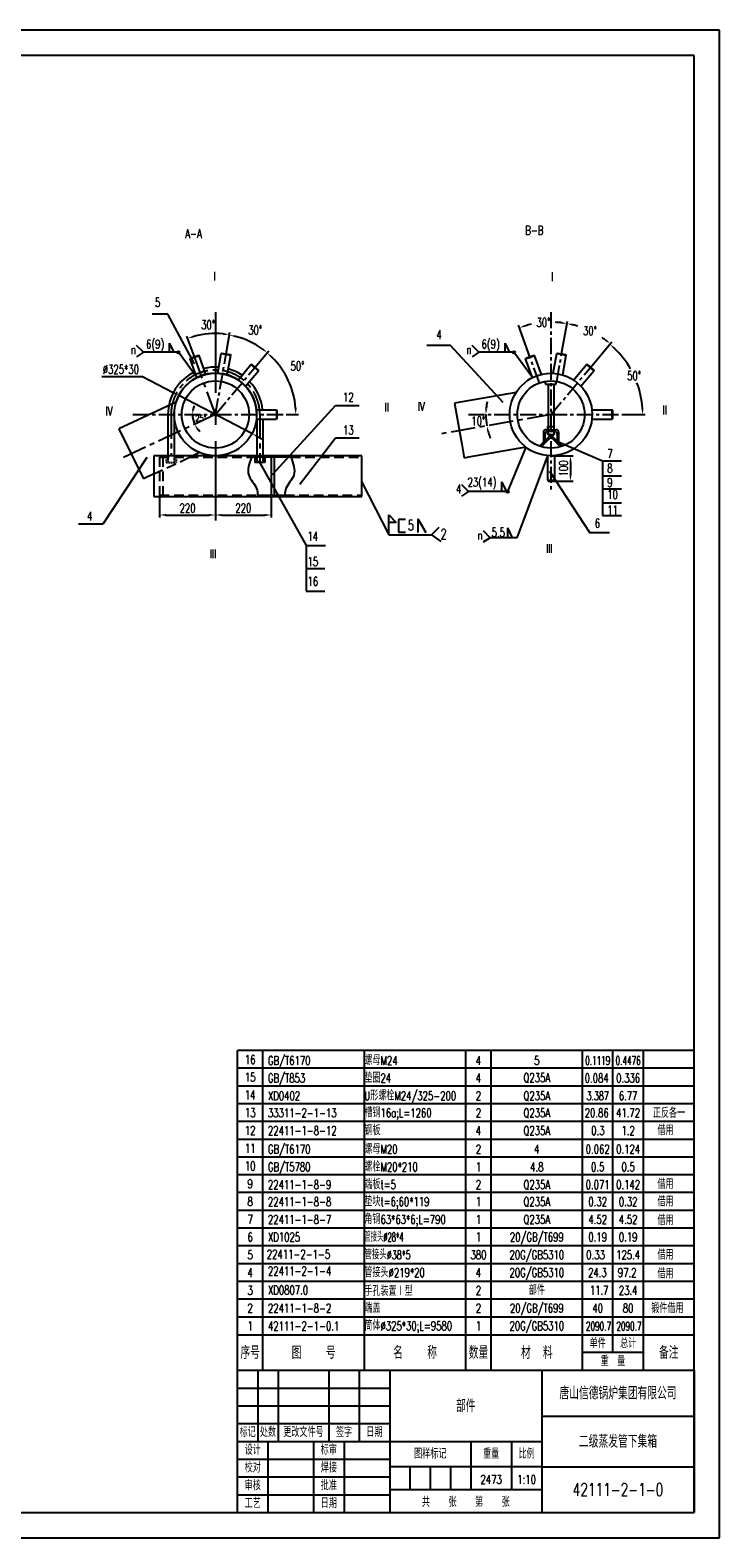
# Model space of a CAD drawing. Header units: millimetres. Extents: x 0 to 11892, y 0 to 5940.
# Tile 9 of 9: x 9172 to 11892, y 0 to 5940. Entities that reach past the tile are written whole.
import ezdxf
from ezdxf.enums import TextEntityAlignment as Align

# ---------------------------------------------------------------- set-up
doc = ezdxf.new("R2010")
doc.units = ezdxf.units.MM
doc.linetypes.add('CENTER', pattern=[50.8, 31.75, -6.35, 6.35, -6.35])
doc.linetypes.add('DASHED', pattern=[19.05, 12.7, -6.35])
doc.layers.get('Defpoints').update_dxf_attribs({"color": 5})
for name, color, linetype in [('文本', 4, 'Continuous'), ('标注', 4, 'Continuous'), ('点画线', 2, 'CENTER'), ('细实线', 4, 'Continuous'), ('虚线', 1, 'DASHED')]:
    doc.layers.add(name, color=color, linetype=linetype)
doc.styles.get("Standard").update_dxf_attribs({"font": 'romans.shx', "width": 0.7, "bigfont": 'hzdx.shx'})
doc.dimstyles.get("Standard").update_dxf_attribs({"dimscale": 10, "dimtxt": 3.5, "dimasz": 2.5, "dimexe": 1, "dimexo": 0, "dimgap": 1, "dimtad": 1, "dimdec": 0, "dimzin": 12, "dimdsep": 46, "dimtxsty": 'Standard', "dimcen": 0, "dimclrt": 256, "dimadec": 1, "dimazin": 3, "dimtfac": 1, "dimtdec": 0, "dimtmove": 0, "dimatfit": 3, "dimfxl": 0, "dimlwd": -1, "dimlwe": -1, "dimarcsym": 0})
doc.dimstyles.new('STANDARD$2', dxfattribs={"dimscale": 10, "dimtxt": 3.5, "dimasz": 2.5, "dimexe": 1, "dimexo": 0, "dimgap": 1, "dimtad": 1, "dimtih": 1, "dimtoh": 1, "dimzin": 12, "dimdsep": 46, "dimtxsty": 'Standard', "dimcen": 0, "dimclrt": 256, "dimazin": 3, "dimtfac": 1, "dimtix": 1, "dimtmove": 0, "dimatfit": 3, "dimfxl": 0, "dimarcsym": 0})
doc.dimstyles.new('STANDARD$3', dxfattribs={"dimscale": 10, "dimtxt": 3.5, "dimasz": 2.5, "dimexe": 1, "dimexo": 0, "dimgap": 1, "dimtad": 1, "dimtih": 1, "dimtoh": 1, "dimdec": 0, "dimzin": 12, "dimdsep": 46, "dimtxsty": 'Standard', "dimcen": 0, "dimclrt": 256, "dimadec": 1, "dimazin": 3, "dimtfac": 1, "dimtdec": 0, "dimtmove": 0, "dimatfit": 3, "dimfxl": 0, "dimlwd": -1, "dimlwe": -1, "dimarcsym": 0})

# ---------------------------------------------------------------- blocks, each defined once
blk = doc.blocks.new('*D3')
at = {"layer": 'Defpoints', "color": 0, "ltscale": 3}
for p in [(10058.8, 4611.5), (10206.6, 4516.7), (9903, 4425.7), (9903, 4425.7), (10192.4, 4425.7)]:
    blk.add_point(p, dxfattribs=at)
at = {"layer": '标注', "color": 0, "ltscale": 3}
for p, q in [((10058.8, 4611.5), (10113.1, 4676.2)), ((10192.4, 4425.7), (10229.9, 4425.7))]:
    blk.add_line(p, q, dxfattribs=at)
blk.add_arc((9903, 4425.7), 317, 4.52023, 45.47977, dxfattribs=at)
for points in [[(10122.4, 4648.7), (10128, 4654.8), (10106.7, 4668.6)], [(10223.1, 4450.9), (10214.8, 4450.6), (10219.9, 4425.7)]]:
    blk.add_solid(points, dxfattribs=at)
at = {"layer": '标注', "ltscale": 3, "insert": (10226.6, 4616.8), "char_height": 35, "attachment_point": 5}
blk.add_mtext('50°', dxfattribs=at)
blk = doc.blocks.new('*D4')
at = {"layer": 'Defpoints', "color": 0, "ltscale": 3}
for p in [(10011.7, 4724.4), (9945.1, 4664.6), (10058.8, 4611.5), (9903, 4425.7), (9903, 4425.7)]:
    blk.add_point(p, dxfattribs=at)
at = {"layer": '标注', "color": 0, "ltscale": 3}
for p, q in [((9945.1, 4664.6), (9959.9, 4748.6)), ((10058.8, 4611.5), (10113.7, 4676.9))]:
    blk.add_line(p, q, dxfattribs=at)
blk.add_arc((9903, 4425.7), 317.8, 54.50852, 75.49148, dxfattribs=at)
for points in [[(9981.7, 4729.3), (9983.5, 4737.5), (9958.1, 4738.7)], [(10090, 4687.8), (10084.9, 4681.2), (10107.2, 4669.2)]]:
    blk.add_solid(points, dxfattribs=at)
at = {"layer": '标注', "ltscale": 3, "insert": (10059.3, 4758.3), "char_height": 35, "attachment_point": 5}
blk.add_mtext('30°', dxfattribs=at)
blk = doc.blocks.new('*D27')
at = {"layer": 'Defpoints', "color": 0, "ltscale": 3}
for p in [(11225.8, 4263.2), (11225.8, 4163.2), (11302.7, 4163.2)]:
    blk.add_point(p, dxfattribs=at)
at = {"layer": '标注', "color": 0, "ltscale": 3}
for p, q in [((11225.8, 4263.2), (11312.7, 4263.2)), ((11302.7, 4238.2), (11302.7, 4188.2)), ((11225.8, 4163.2), (11312.7, 4163.2))]:
    blk.add_line(p, q, dxfattribs=at)
for points in [[(11298.6, 4238.2), (11306.9, 4238.2), (11302.7, 4263.2)], [(11298.6, 4188.2), (11306.9, 4188.2), (11302.7, 4163.2)]]:
    blk.add_solid(points, dxfattribs=at)
at = {"layer": '标注', "ltscale": 3, "insert": (11275.2, 4213.2), "char_height": 35, "attachment_point": 5, "rotation": 90}
blk.add_mtext('100', dxfattribs=at)
blk = doc.blocks.new('*D29')
at = {"layer": 'Defpoints', "color": 0, "ltscale": 3}
for p in [(9759, 4501), (10047, 4350.5)]:
    blk.add_point(p, dxfattribs=at)
at = {"layer": '标注', "color": 0, "ltscale": 3}
for p, q in [((9454.9, 4576.1), (9615.4, 4576.1)), ((9615.4, 4576.1), (9736.8, 4512.6)), ((10047, 4350.5), (9759, 4501)), ((10069.1, 4338.9), (10091.3, 4327.3))]:
    blk.add_line(p, q, dxfattribs=at)
for points in [[(9738.7, 4516.3), (9734.9, 4508.9), (9759, 4501)], [(10071.1, 4342.6), (10067.2, 4335.2), (10047, 4350.5)]]:
    blk.add_solid(points, dxfattribs=at)
at = {"layer": '标注', "ltscale": 3, "insert": (9530.1, 4603.6), "char_height": 35, "attachment_point": 5}
blk.add_mtext('∅325*30', dxfattribs=at)
blk = doc.blocks.new('*D34')
at = {"layer": 'Defpoints', "color": 0, "ltscale": 3}
for p in [(9683, 4108.2), (9903, 4108.2), (9903, 4029.8)]:
    blk.add_point(p, dxfattribs=at)
at = {"layer": '标注', "color": 0, "ltscale": 3}
for p, q in [((9683, 4108.2), (9683, 4019.8)), ((9903, 4108.2), (9903, 4019.8)), ((9708, 4029.8), (9878, 4029.8))]:
    blk.add_line(p, q, dxfattribs=at)
for points in [[(9708, 4034), (9708, 4025.6), (9683, 4029.8)], [(9878, 4034), (9878, 4025.6), (9903, 4029.8)]]:
    blk.add_solid(points, dxfattribs=at)
at = {"layer": '标注', "ltscale": 3, "insert": (9793, 4057.3), "char_height": 35, "attachment_point": 5}
blk.add_mtext('220', dxfattribs=at)
blk = doc.blocks.new('*D35')
at = {"layer": 'Defpoints', "color": 0, "ltscale": 3}
for p in [(9903, 4108.2), (10123, 4108.2), (10123, 4029.8)]:
    blk.add_point(p, dxfattribs=at)
at = {"layer": '标注', "color": 0, "ltscale": 3}
for p, q in [((9903, 4108.2), (9903, 4019.8)), ((10123, 4108.2), (10123, 4019.8)), ((9928, 4029.8), (10098, 4029.8))]:
    blk.add_line(p, q, dxfattribs=at)
for points in [[(9928, 4034), (9928, 4025.6), (9903, 4029.8)], [(10098, 4034), (10098, 4025.6), (10123, 4029.8)]]:
    blk.add_solid(points, dxfattribs=at)
at = {"layer": '标注', "ltscale": 3, "insert": (10013, 4057.3), "char_height": 35, "attachment_point": 5}
blk.add_mtext('220', dxfattribs=at)
blk = doc.blocks.new('*D38')
at = {"layer": 'Defpoints', "color": 0, "ltscale": 3}
for p in [(10900.5, 4425.7), (10969.6, 4410.8), (11225.8, 4425.7), (11225.8, 4425.7), (10790.5, 4349)]:
    blk.add_point(p, dxfattribs=at)
at = {"layer": '标注', "color": 0, "ltscale": 3}
for start, end in [(168.83139, 174.41569), (180, 190), (195.58431, 201.16861)]:
    blk.add_arc((11225.8, 4425.7), 256.6, start, end, dxfattribs=at)
for points in [[(10974.5, 4450.5), (10966.2, 4450.9), (10969.1, 4425.7)], [(10974.5, 4355.9), (10982.6, 4357.7), (10973, 4381.2)]]:
    blk.add_solid(points, dxfattribs=at)
at = {"layer": '标注', "ltscale": 3, "insert": (10939.3, 4400.3), "char_height": 35, "attachment_point": 5}
blk.add_mtext('10°', dxfattribs=at)
blk = doc.blocks.new('*D44')
at = {"layer": 'Defpoints', "color": 0, "ltscale": 3}
for p in [(9847.5, 4740), (9820, 4653.6), (9945.1, 4664.6), (9903, 4425.7), (9903, 4425.7)]:
    blk.add_point(p, dxfattribs=at)
at = {"layer": '标注', "color": 0, "ltscale": 3}
for p, q in [((9820, 4653.6), (9790.4, 4735)), ((9945.1, 4664.6), (9960.1, 4749.9))]:
    blk.add_line(p, q, dxfattribs=at)
blk.add_arc((9903, 4425.7), 319.1, 84.48949, 105.51051, dxfattribs=at)
for points in [[(9818.9, 4729.3), (9816.3, 4737.2), (9793.8, 4725.6)], [(9934.2, 4747.5), (9933, 4739.3), (9958.4, 4740)]]:
    blk.add_solid(points, dxfattribs=at)
at = {"layer": '标注', "ltscale": 3, "insert": (9873.9, 4779.4), "char_height": 35, "attachment_point": 5}
blk.add_mtext('30°', dxfattribs=at)
blk = doc.blocks.new('*D45')
at = {"layer": 'Defpoints', "color": 0, "ltscale": 3}
for p in [(9577.7, 4425.7), (9813.4, 4412.6), (9903, 4425.7), (9903, 4425.7), (9540.4, 4256.7)]:
    blk.add_point(p, dxfattribs=at)
at = {"layer": '标注', "color": 0, "ltscale": 3}
for start, end in [(157.80936, 168.90468), (180, 205), (216.09532, 227.19064)]:
    blk.add_arc((9903, 4425.7), 90.5, start, end, dxfattribs=at)
for points in [[(9817, 4442.9), (9811.2, 4443.4), (9812.5, 4425.7)], [(9827.3, 4370.9), (9832.3, 4373.9), (9820.9, 4387.5)]]:
    blk.add_solid(points, dxfattribs=at)
at = {"layer": '标注', "ltscale": 3, "insert": (9845, 4411.2), "char_height": 24.5, "attachment_point": 5}
blk.add_mtext('25°', dxfattribs=at)
blk = doc.blocks.new('*D46')
at = {"layer": 'Defpoints', "color": 0, "ltscale": 3}
for p in [(11381.6, 4611.5), (11572, 4529.4), (11225.8, 4425.7), (11225.8, 4425.7), (11515.2, 4425.7)]:
    blk.add_point(p, dxfattribs=at)
at = {"layer": '标注', "color": 0, "lineweight": -2, "ltscale": 3}
for p, q in [((11381.6, 4611.5), (11464.5, 4710.3)), ((11515.2, 4425.7), (11597.2, 4425.7))]:
    blk.add_line(p, q, dxfattribs=at)
for start, end in [(29.91443, 46.03602), (3.96398, 20.27525)]:
    blk.add_arc((11225.8, 4425.7), 361.4, start, end, dxfattribs=at)
at = {"layer": '标注', "color": 0, "ltscale": 3}
for points in [[(11473.9, 4682.8), (11479.4, 4689), (11458.1, 4702.6)], [(11590.5, 4450.9), (11582.1, 4450.6), (11587.2, 4425.7)]]:
    blk.add_solid(points, dxfattribs=at)
at = {"layer": '标注', "ltscale": 3, "insert": (11553.3, 4578.5), "char_height": 35, "attachment_point": 5}
blk.add_mtext('50°', dxfattribs=at)
blk = doc.blocks.new('*D47')
at = {"layer": 'Defpoints', "color": 0, "ltscale": 3}
for p in [(11407.7, 4740.8), (11267.9, 4664.6), (11381.6, 4611.5), (11248.8, 4556.2), (11225.8, 4425.7)]:
    blk.add_point(p, dxfattribs=at)
at = {"layer": '标注', "color": 0, "lineweight": -2, "ltscale": 3}
for p, q in [((11267.9, 4664.6), (11290.7, 4793.9)), ((11381.6, 4611.5), (11466.1, 4712.1))]:
    blk.add_line(p, q, dxfattribs=at)
for start, end in [(73.09384, 76.06241), (53.93759, 56.32844)]:
    blk.add_arc((11225.8, 4425.7), 363.8, start, end, dxfattribs=at)
at = {"layer": '标注', "color": 0, "ltscale": 3}
for points in [[(11312.5, 4774.8), (11314.3, 4783), (11288.9, 4784.1)], [(11442.5, 4723.2), (11437.4, 4716.6), (11459.6, 4704.5)]]:
    blk.add_solid(points, dxfattribs=at)
at = {"layer": '标注', "ltscale": 3, "insert": (11379.5, 4755.5), "char_height": 35, "attachment_point": 5}
blk.add_mtext('30°', dxfattribs=at)
blk = doc.blocks.new('*D61')
at = {"layer": 'Defpoints', "color": 0, "ltscale": 3}
for p in [(11162.6, 4784.2), (11142.8, 4653.6), (11267.9, 4664.6), (11180.4, 4550.3), (11248.8, 4556.2)]:
    blk.add_point(p, dxfattribs=at)
at = {"layer": '标注', "color": 0, "lineweight": -2, "ltscale": 3}
for p, q in [((11142.8, 4653.6), (11097.9, 4777.1)), ((11267.9, 4664.6), (11290.7, 4794))]:
    blk.add_line(p, q, dxfattribs=at)
for start, end in [(102.36836, 106.0635), (83.9365, 87.1709)]:
    blk.add_arc((11225.8, 4425.7), 363.9, start, end, dxfattribs=at)
at = {"layer": '标注', "color": 0, "ltscale": 3}
for points in [[(11126.3, 4771.5), (11123.8, 4779.4), (11101.3, 4767.7)], [(11264.8, 4791.8), (11263.6, 4783.5), (11288.9, 4784.2)]]:
    blk.add_solid(points, dxfattribs=at)
at = {"layer": '标注', "ltscale": 3, "insert": (11195.8, 4788.5), "char_height": 35, "attachment_point": 5}
blk.add_mtext('30°', dxfattribs=at)

msp = doc.modelspace()

# ---------------------------------------------------------------- linework, layer by layer
for p, q in [((11790, 5840), (250, 5840)), ((11790, 100), (11790, 5840)), ((9990, 660), (9990, 1920)), ((9990, 800), (11790, 800)), ((9990, 660), (11790, 660)), ((9990, 660), (11790, 660)), ((9990, 660), (11790, 660)), ((9990, 660), (11790, 660)), ((9990, 100), (9990, 660)), ((10590, 660), (10590, 100)), ((11190, 660), (11190, 100)), ((11190, 480), (11790, 480)), ((9990, 380), (11190, 380)), ((11190, 280), (11790, 280)), ((250, 100), (11790, 100)), ((9990, 100), (11790, 100)), ((9990, 100), (11790, 100))]:
    msp.add_line(p, q)
at = {"ltscale": 3}
for p, q in [((9802.853, 4645.247), (9838.561, 4658.244)), ((9802.853, 4645.247), (9804.048, 4647.811)), ((9829.911, 4570.904), (9802.853, 4645.247)), ((9804.048, 4647.811), (9835.998, 4659.44)), ((9835.998, 4659.44), (9838.561, 4658.244)), ((9865.62, 4583.901), (9838.561, 4658.244)), ((11204.85, 4545.75), (11204.85, 4556.591)), ((11204.85, 4545.75), (11246.651, 4545.75)), ((11246.651, 4545.75), (11246.651, 4556.591)), ((9747.869, 4474.248), (9521.564, 4368.72)), ((9715.963, 4425.75), (9715.963, 4263.25)), ((9740.463, 4425.75), (9740.463, 4263.25)), ((10065.963, 4406.75), (10065.963, 4258.25)), ((10089.963, 4406.75), (10089.963, 4258.25)), ((9521.564, 4368.72), (9619.783, 4172.881)), ((11225.751, 4345.511), (11181.203, 4300.963)), ((11205.751, 4365.511), (11245.751, 4365.511)), ((11211.751, 4359.511), (11239.751, 4359.511)), ((11213.751, 4378.011), (11237.751, 4378.011)), ((11213.751, 4347.011), (11213.751, 4378.011)), ((11213.751, 4347.011), (11237.751, 4347.011)), ((11225.751, 4345.511), (11214.751, 4345.511)), ((11225.751, 4345.511), (11270.299, 4300.963)), ((11225.751, 4345.511), (11236.751, 4345.511)), ((11237.751, 4347.011), (11237.751, 4378.011)), ((11218.68, 4329.954), (11187.59, 4298.864)), ((11232.822, 4329.954), (11263.912, 4298.864)), ((9659.963, 4263.25), (9659.963, 4103.25)), ((9721.963, 4263.25), (9659.963, 4263.25)), ((9902.963, 4263.25), (9721.963, 4263.25)), ((9840.422, 4275.767), (9813.579, 4263.25)), ((10479.963, 4263.25), (9902.963, 4263.25)), ((10200.063, 4258.25), (10045.862, 4258.25)), ((10058.163, 4258.25), (10058.163, 4236.75)), ((10097.763, 4236.75), (10058.163, 4236.75)), ((10065.963, 4258.25), (10065.963, 4236.75)), ((10089.963, 4258.25), (10089.963, 4236.75)), ((10097.763, 4258.25), (10097.763, 4236.75)), ((10479.963, 4103.25), (10479.963, 4263.25)), ((9659.963, 4191.617), (9619.783, 4172.881)), ((11211.751, 4167.25), (11239.751, 4167.25)), ((11211.751, 4167.25), (11215.751, 4163.25)), ((11215.751, 4163.25), (11235.751, 4163.25)), ((11235.751, 4163.25), (11239.751, 4167.25)), ((9659.963, 4103.25), (10479.963, 4103.25)), ((10069.963, 4108.25), (10175.963, 4108.25))]:
    msp.add_line(p, q, dxfattribs=at)
at = {"ltscale": 10}
for p, q in [((9912.276, 4587.983), (9926.014, 4665.895)), ((9926.014, 4665.895), (9928.331, 4667.518)), ((9926.014, 4665.895), (9963.436, 4659.297)), ((9928.331, 4667.518), (9961.814, 4661.614)), ((9949.698, 4581.384), (9963.436, 4659.297)), ((9961.814, 4661.614), (9963.436, 4659.297)), ((11125.641, 4645.247), (11161.349, 4658.244)), ((11125.641, 4645.247), (11126.836, 4647.811)), ((11152.7, 4570.904), (11125.641, 4645.247)), ((11126.836, 4647.811), (11158.786, 4659.44)), ((11158.786, 4659.44), (11161.349, 4658.244)), ((11188.408, 4583.901), (11161.349, 4658.244)), ((11235.064, 4587.983), (11248.802, 4665.895)), ((11248.802, 4665.895), (11251.119, 4667.518)), ((11248.802, 4665.895), (11286.225, 4659.297)), ((11251.119, 4667.518), (11284.602, 4661.614)), ((11272.487, 4581.384), (11286.225, 4659.297)), ((11284.602, 4661.614), (11286.225, 4659.297)), ((9992.144, 4561.591), (10042.998, 4622.196)), ((10021.254, 4537.165), (10072.108, 4597.771)), ((10045.816, 4622.443), (10042.998, 4622.196)), ((10042.998, 4622.196), (10072.108, 4597.771)), ((10045.816, 4622.443), (10071.861, 4600.588)), ((10071.861, 4600.588), (10072.108, 4597.771)), ((11314.933, 4561.591), (11365.787, 4622.196)), ((11344.042, 4537.165), (11394.896, 4597.771)), ((11368.604, 4622.443), (11365.787, 4622.196)), ((11365.787, 4622.196), (11394.896, 4597.771)), ((11368.604, 4622.443), (11394.65, 4600.588)), ((11394.65, 4600.588), (11394.896, 4597.771)), ((11088.494, 4512.737), (10845.813, 4469.946)), ((10845.813, 4469.946), (10863.997, 4366.82)), ((10064.348, 4444.75), (10143.463, 4444.75)), ((10064.348, 4406.75), (10143.463, 4406.75)), ((10143.463, 4444.75), (10143.463, 4406.75)), ((10143.463, 4444.75), (10145.463, 4442.75)), ((10145.463, 4408.75), (10143.463, 4406.75)), ((10145.463, 4442.75), (10145.463, 4408.75)), ((11387.136, 4444.75), (11466.251, 4444.75)), ((11387.136, 4406.75), (11466.251, 4406.75)), ((11466.251, 4444.75), (11468.251, 4442.75)), ((11466.251, 4444.75), (11466.251, 4406.75)), ((11468.251, 4408.75), (11466.251, 4406.75)), ((11468.251, 4442.75), (11468.251, 4408.75)), ((10863.997, 4366.82), (10874.131, 4309.343)), ((11195.751, 4355.511), (11195.751, 4315.511)), ((11201.751, 4349.511), (11201.751, 4321.511)), ((11249.751, 4349.511), (11249.751, 4321.511)), ((11255.751, 4355.511), (11255.751, 4315.511)), ((10874.131, 4309.343), (10883.842, 4254.273)), ((11126.523, 4297.064), (10900.296, 4257.174)), ((10122.963, 4258.25), (10122.963, 4108.25)), ((10134.963, 4258.25), (10134.963, 4108.25)), ((10900.296, 4257.174), (10883.842, 4254.273))]:
    msp.add_line(p, q, dxfattribs=at)
at = {"ltscale": 2}
for p, q in [((11214.751, 4545.75), (11214.751, 4378.011)), ((11236.751, 4545.75), (11236.751, 4378.011)), ((11214.751, 4347.011), (11214.751, 4345.511)), ((11236.751, 4347.011), (11236.751, 4345.511)), ((11211.751, 4263.854), (11211.751, 4167.25)), ((11239.751, 4263.854), (11239.751, 4167.25))]:
    msp.add_line(p, q, dxfattribs=at)
at = {"linetype": 'Continuous'}
for q in [(11790, 870), (11790, 100)]:
    msp.add_line((11790, 660), q, dxfattribs=at)
at = {"ltscale": 10}
for centre, radius in [((9902.963, 4425.75), 162.5), ((11225.751, 4425.75), 162.5), ((9902.963, 4425.75), 132.5), ((11225.751, 4425.75), 132.5)]:
    msp.add_circle(centre, radius, dxfattribs=at)
at = {"ltscale": 3}
for centre, radius, start, end in [((9902.963, 4425.75), 187, 115.8315594, 180), ((9902.963, 4425.75), 163, 0, 180), ((9902.963, 4425.75), 187, 85.8315594, 104.1684406), ((9902.963, 4425.75), 187, 55.8315594, 74.1684406), ((9902.963, 4425.75), 187, 5.8315594, 44.1684406), ((11225.751, 4322.883), 10, 45, 135)]:
    msp.add_arc(centre, radius, start, end, dxfattribs=at)
at = {"ltscale": 10}
for centre, start, end in [((11205.751, 4355.511), 90, 180), ((11211.751, 4349.511), 90, 180), ((11239.751, 4349.511), 0, 90), ((11245.751, 4355.511), 0, 90)]:
    msp.add_arc(centre, 10, start, end, dxfattribs=at)
at = {"layer": '文本'}
msp.add_line((11790, 1220), (9990, 1220), dxfattribs=at)
at = {"layer": '标注', "ltscale": 3}
for p, q in [((9714.69, 4821.224), (9653.309, 4821.224)), ((9820.246, 4625.934), (9714.69, 4821.224)), ((9618.948, 4670.942), (9592.422, 4698.098)), ((9720.659, 4706.174), (9720.659, 4670.942)), ((9720.659, 4706.174), (9739.408, 4670.726)), ((10829.089, 4697.448), (10735.768, 4697.448)), ((11037.441, 4472.789), (10829.089, 4697.448)), ((10941.736, 4670.942), (10915.211, 4698.098)), ((11043.447, 4706.174), (11062.196, 4670.726)), ((11043.447, 4706.174), (11043.447, 4670.942)), ((9618.948, 4670.942), (9591.701, 4653.439)), ((10941.736, 4670.942), (10914.49, 4653.439)), ((10128.355, 4189.922), (10375.853, 4461.631)), ((10375.853, 4461.631), (10468.971, 4461.631)), ((10236.176, 4150.756), (10375.853, 4334.344)), ((10375.853, 4334.344), (10468.971, 4334.344)), ((11246.878, 4321.984), (11428.986, 4243.272)), ((9632.045, 4256.122), (9459.464, 3994.199)), ((10072.22, 4244.907), (10260.311, 3909.827)), ((11428.986, 4243.272), (11428.986, 4028.272)), ((11428.986, 4243.272), (11504.461, 4243.272)), ((10479.963, 4159.019), (10586.612, 3951.264)), ((11031.1, 4161.117), (11031.1, 4122.223)), ((11031.1, 4161.117), (11049.849, 4122.008)), ((11220.529, 4201.87), (11379.234, 3959.006)), ((11428.986, 4184.117), (11504.461, 4184.117)), ((10900.807, 4122.008), (10873.561, 4104.505)), ((10900.807, 4122.008), (10874.282, 4149.164)), ((11428.986, 4132.73), (11504.461, 4132.73)), ((11428.986, 4078.272), (11504.461, 4078.272)), ((9459.464, 3994.199), (9363.217, 3994.199)), ((10586.612, 3951.264), (10586.612, 4030.394)), ((10586.612, 4030.394), (10616.084, 4000.58)), ((10616.084, 4000.58), (10586.612, 4000.58)), ((10652.457, 4012.692), (10624.478, 4012.692)), ((10624.478, 4012.692), (10624.478, 3962.381)), ((10700.954, 4014.555), (10700.954, 3961.449)), ((10700.954, 4014.555), (10732.663, 3961.449)), ((10755.293, 3951.264), (10785.182, 3981.821)), ((11428.986, 4028.272), (11504.461, 4028.272)), ((10586.612, 3951.264), (10755.293, 3951.264)), ((10624.478, 3962.381), (10652.457, 3962.381)), ((10755.293, 3951.264), (10791.775, 3925.844)), ((10986.035, 3940.214), (10958.789, 3922.711)), ((10986.035, 3940.214), (10959.51, 3967.37)), ((11054.692, 3979.107), (11073.441, 3939.998)), ((11054.692, 3979.107), (11054.692, 3940.214)), ((11456.934, 3959.006), (11379.234, 3959.006)), ((10260.311, 3909.827), (10336.38, 3909.827)), ((10260.311, 3909.827), (10260.311, 3729.289)), ((10260.311, 3819.289), (10334.762, 3819.289)), ((10260.311, 3729.289), (10334.762, 3729.289))]:
    msp.add_line(p, q, dxfattribs=at)
for centre in [(9757.129, 4670.942), (11079.917, 4670.942), (11054.619, 4122.008)]:
    msp.add_circle(centre, 4.77, dxfattribs=at)
for points in [[(10045.862, 4258.25), (10034.1, 4186.881), (10064.975, 4134.009), (10069.963, 4108.25)], [(10200.063, 4258.25), (10211.825, 4186.881), (10180.95, 4134.009), (10175.963, 4108.25)]]:
    msp.add_spline(points, degree=3, dxfattribs=at)
at = {"layer": '点画线', "ltscale": 10}
msp.add_line((9902.963, 4829.165), (9902.963, 4008.554), dxfattribs=at)
at = {"layer": '点画线', "ltscale": 2}
for p, q in [((11225.751, 4829.165), (11225.751, 4119.077)), ((9902.963, 4425.75), (9945.072, 4664.566)), ((11180.433, 4550.259), (11142.811, 4653.625)), ((11248.759, 4556.237), (11267.861, 4664.566)), ((9902.963, 4425.75), (10058.839, 4611.516)), ((11225.751, 4425.75), (11381.627, 4611.516)), ((9577.709, 4425.75), (9902.963, 4425.75)), ((9902.963, 4425.75), (10192.448, 4425.75)), ((10900.497, 4425.75), (11225.751, 4425.75)), ((11225.751, 4425.75), (11515.236, 4425.75)), ((11225.751, 4425.75), (11515.236, 4425.75))]:
    msp.add_line(p, q, dxfattribs=at)
at = {"layer": '点画线', "ltscale": 3}
for p, q in [((9902.963, 4425.75), (9820.023, 4653.625)), ((9902.963, 4425.75), (9540.44, 4256.702)), ((9727.963, 4425.75), (9727.963, 4263.25)), ((10077.963, 4425.75), (10077.963, 4236.75)), ((11225.751, 4425.75), (10790.508, 4349.005))]:
    msp.add_line(p, q, dxfattribs=at)
msp.add_arc((9902.963, 4425.75), 175, 0, 180, dxfattribs=at)
at = {"layer": '细实线'}
for p, q in [((11890, 5940), (0, 5940)), ((11890, 0), (11890, 5940)), ((11790, 1920), (9990, 1920)), ((10090, 660), (10090, 1920)), ((10490, 660), (10490, 1920)), ((10890, 660), (10890, 1920)), ((10990, 660), (10990, 1920)), ((11350, 660), (11350, 1920)), ((11470, 730), (11470, 1920)), ((11590, 660), (11590, 1920)), ((11790, 1850), (9990, 1850)), ((11790, 1780), (9990, 1780)), ((11790, 1710), (9990, 1710)), ((11790, 1640), (9990, 1640)), ((11790, 1570), (9990, 1570)), ((11790, 1500), (9990, 1500)), ((11790, 1430), (9990, 1430)), ((11790, 1360), (9990, 1360)), ((11790, 1290), (9990, 1290)), ((11790, 1150), (9990, 1150)), ((11790, 1080), (9990, 1080)), ((11790, 1010), (9990, 1010)), ((11790, 940), (9990, 940)), ((11790, 870), (9990, 870)), ((11590, 730), (11350, 730)), ((10070, 660), (10070, 380)), ((10150, 660), (10150, 380)), ((10350, 660), (10350, 380)), ((10470, 660), (10470, 380)), ((9990, 590), (10590, 590)), ((9990, 520), (10590, 520)), ((9990, 450), (10590, 450)), ((10110, 380), (10110, 100)), ((10290, 380), (10290, 100)), ((10410, 380), (10410, 100)), ((10910, 380), (10910, 190)), ((11070, 380), (11070, 190)), ((9990, 310), (10590, 310)), ((9990, 240), (10590, 240)), ((11190, 280), (10590, 280)), ((10670, 280), (10670, 190)), ((10750, 280), (10750, 190)), ((10830, 280), (10830, 190)), ((10590, 190), (11190, 190)), ((9990, 170), (10590, 170)), ((0, 0), (11890, 0))]:
    msp.add_line(p, q, dxfattribs=at)
at = {"layer": '虚线'}
for p, q in [((11214.751, 4378.011), (11214.751, 4347.011)), ((11236.751, 4378.011), (11236.751, 4347.011))]:
    msp.add_line(p, q, dxfattribs=at)
at = {"layer": '虚线', "ltscale": 3}
for p, q in [((9659.963, 4191.617), (9813.579, 4263.25)), ((9682.963, 4258.25), (9682.963, 4108.25)), ((9682.963, 4258.25), (10045.862, 4258.25)), ((9694.963, 4258.25), (9694.963, 4108.25)), ((10200.063, 4258.25), (10479.963, 4258.25)), ((9682.963, 4108.25), (10069.963, 4108.25)), ((10175.963, 4108.25), (10479.963, 4108.25))]:
    msp.add_line(p, q, dxfattribs=at)
at = {"layer": '虚线', "ltscale": 0.5}
for p, q in [((9708.163, 4258.25), (9708.163, 4236.75)), ((9708.163, 4236.75), (9747.763, 4236.75)), ((9715.963, 4263.25), (9715.963, 4236.75)), ((9740.463, 4263.25), (9740.463, 4236.75)), ((9747.763, 4258.25), (9747.763, 4236.75))]:
    msp.add_line(p, q, dxfattribs=at)

# ---------------------------------------------------------------- texts
at = {"layer": 'Defpoints', "width": 0.7}
msp.add_text('42111-2-1-0.1', height=35, dxfattribs=at).set_placement((10109.829, 834.812), align=Align.MIDDLE_LEFT)
at = {"layer": '文本'}
for s, height, width, p in [('16', 35, 0.7, (10040, 1884.155)), ('4', 35, 0.7, (10940, 1880.449)), ('5', 35, 0.7, (11170, 1880.449)), ('0.1119', 35, 0.6, (11410, 1880.449)), ('0.4476', 35, 0.6, (11530, 1880.449)), ('15', 35, 0.7, (10040, 1815)), ('4', 35, 0.7, (10940, 1811.294)), ('Q235A', 35, 0.7, (11170, 1813.013)), ('0.084', 35, 0.7, (11406.131, 1811.294)), ('0.336', 35, 0.7, (11530, 1811.294)), ('14', 35, 0.7, (10040, 1745)), ('2', 35, 0.7, (10940, 1741.627)), ('Q235A', 35, 0.7, (11170, 1741.627)), ('3.387', 35, 0.65, (11410, 1741.627)), ('6.77', 35, 0.7, (11530, 1741.627)), ('13', 35, 0.7, (10040, 1675)), ('2', 35, 0.7, (10940, 1674.398)), ('Q235A', 35, 0.7, (11170, 1674.398)), ('20.86', 35, 0.7, (11406.131, 1674.398)), ('41.72', 35, 0.7, (11530, 1674.398)), ('12', 35, 0.7, (10040, 1605)), ('4', 35, 0.7, (10940, 1604.398)), ('Q235A', 35, 0.7, (11170, 1604.398)), ('0.3', 35, 0.7, (11410.895, 1604.398)), ('1.2', 35, 0.7, (11530, 1604.398)), ('11', 35, 0.7, (10040, 1535)), ('2', 35, 0.7, (10940, 1531.294)), ('4', 35, 0.7, (11170, 1531.294)), ('0.062', 35, 0.7, (11410, 1531.294)), ('0.124', 35, 0.7, (11530, 1531.294)), ('10', 35, 0.7, (10040, 1465)), ('1', 35, 0.7, (10940, 1461.294)), ('4.8', 35, 0.7, (11170, 1461.294)), ('0.5', 35, 0.7, (11410, 1461.294)), ('0.5', 35, 0.7, (11530, 1461.294)), ('9', 35, 0.7, (10040, 1395)), ('2', 35, 0.7, (10940, 1391.627)), ('Q235A', 35, 0.7, (11170, 1391.627)), ('0.071', 35, 0.7, (11410, 1391.627)), ('0.142', 35, 0.7, (11530, 1391.627)), ('8', 35, 0.7, (10040, 1325)), ('1', 35, 0.7, (10940, 1324.398)), ('Q235A', 35, 0.7, (11170, 1324.398)), ('0.32', 35, 0.7, (11410, 1324.398)), ('0.32', 35, 0.7, (11530, 1324.398)), ('7', 35, 0.7, (10040, 1255)), ('1', 35, 0.7, (10940, 1254.398)), ('Q235A', 35, 0.7, (11170, 1254.398)), ('4.52', 35, 0.7, (11410, 1254.398)), ('4.52', 35, 0.7, (11530, 1254.398)), ('6', 35, 0.7, (10040, 1185)), ('1', 35, 0.7, (10940, 1185)), ('20/GB/T699', 35, 0.7, (11170, 1185)), ('0.19', 35, 0.7, (11410, 1185)), ('0.19', 35, 0.7, (11530, 1185)), ('5', 35, 0.7, (10040, 1115)), ('380', 35, 0.7, (10940, 1115)), ('20G/GB5310', 35, 0.7, (11170, 1115)), ('0.33', 35, 0.7, (11401.367, 1115)), ('125.4', 35, 0.7, (11530, 1115)), ('4', 35, 0.7, (10040, 1045)), ('4', 35, 0.7, (10940, 1045)), ('20G/GB5310', 35, 0.7, (11170, 1045)), ('24.3', 35, 0.7, (11408.836, 1045)), ('97.2', 35, 0.7, (11526.129, 1045)), ('3', 35, 0.7, (10040, 975)), ('2', 35, 0.7, (10940, 975)), ('部件', 35, 0.7, (11170, 975)), ('11.7', 35, 0.7, (11415.66, 975)), ('23.4', 35, 0.7, (11530, 975)), ('2', 35, 0.7, (10040, 905)), ('2', 35, 0.7, (10940, 905)), ('20/GB/T699', 35, 0.7, (11170, 905)), ('40', 35, 0.7, (11410, 905)), ('80', 35, 0.7, (11530, 905)), ('锻件借用', 35, 0.7, (11684.775, 903.735)), ('1', 35, 0.7, (10040, 835)), ('1', 35, 0.7, (10940, 835)), ('20G/GB5310', 35, 0.7, (11170, 835)), ('2090.7', 35, 0.6, (11413.185, 833.813)), ('2090.7', 35, 0.6, (11533.185, 833.813)), ('部件', 50, 0.7, (10890, 520)), ('二级蒸发管下集箱', 50, 0.7, (11490, 380)), ('2473', 35, 0.7, (10990, 230)), ('1:10', 35, 0.7, (11130, 230)), ('42111-2-1-0', 50, 0.7, (11490, 190)), ('共    张    第    张', 35, 0.7, (10890, 140))]:
    msp.add_text(s, height=height, dxfattribs=dict(at, width=width)).set_placement(p, align=Align.MIDDLE_CENTER)
for s, width, p in [('GB/T6170', 0.7, (10109.829, 1880.449)), ('螺母M24', 0.7, (10490, 1880.449)), ('GB/T853', 0.7, (10109.829, 1811.294)), ('垫圈24', 0.7, (10490, 1811.294)), ('XD0402', 0.7, (10109.829, 1741.627)), ('U形螺栓M24/325-200', 0.7, (10490, 1741.627)), ('33311-2-1-13', 0.7, (10109.829, 1674.398)), ('槽钢16a;L=1260', 0.7, (10490, 1674.398)), ('22411-1-8-12', 0.7, (10109.829, 1604.398)), ('钢板', 0.7, (10490, 1604.398)), ('GB/T6170', 0.7, (10109.829, 1531.294)), ('螺母M20', 0.7, (10490, 1531.294)), ('GB/T5780', 0.7, (10109.829, 1461.294)), ('螺栓M20*210', 0.7, (10490, 1461.294)), ('22411-1-8-9', 0.7, (10109.829, 1391.627)), ('端板t=5', 0.7, (10490, 1391.627)), ('22411-1-8-8', 0.7, (10109.829, 1324.398)), ('垫块t=6;60*119', 0.7, (10490, 1324.398)), ('22411-1-8-7', 0.7, (10109.829, 1254.398)), ('角钢63*63*6;L=790', 0.7, (10490, 1254.398)), ('XD1025', 0.7, (10109.829, 1185)), ('管接头%%C28*4', 0.55, (10490, 1185)), ('22411-2-1-5', 0.7, (10105.463, 1117.399)), ('管接头%%C38*5 ', 0.65, (10490, 1115)), ('22411-2-1-4', 0.7, (10109.829, 1051.479)), ('管接头%%C219*20', 0.7, (10490, 1045)), ('XD0807.0', 0.7, (10109.829, 976.386)), ('手孔装置Ⅰ型', 0.7, (10490, 971.444)), ('22411-1-8-2', 0.7, (10109.829, 905)), ('端盖', 0.7, (10490, 905)), ('筒体%%C325*30;L=9580', 0.7, (10490, 835))]:
    msp.add_text(s, height=35, dxfattribs=dict(at, width=width)).set_placement(p, align=Align.MIDDLE_LEFT)
at = {"layer": '文本', "attachment_point": 5}
for s, insert, char_height, width in [('单件', (11410, 765), 35, 120), ('总计', (11530, 765), 35, 120), ('序号', (10040, 730), 50, 100), ('图    号', (10290, 730), 50, 400), ('名    称', (10690, 730), 50, 400), ('数量', (10940, 730), 50, 100), ('材  料', (11170, 730), 50, 360), ('重  量', (11470, 695), 35, 240), ('备注', (11690, 730), 50, 200), ('唐山信德锅炉集团有限公司', (11490, 570), 50, 600), ('标记', (10030, 415), 35, 80), ('处数', (10110, 415), 35, 80), ('更改文件号', (10250, 415), 35, 200), ('签字', (10410, 415), 35, 120), ('日期', (10530, 415), 35, 120), ('设计', (10050, 345), 35, 120), ('标审', (10350, 345), 35, 120), ('图样标记', (10750, 330), 35, 316.5998), ('重量', (10990, 330), 35, 160), ('比例', (11130, 330), 35, 120), ('校对', (10050, 275), 35, 120), ('焊接', (10350, 275), 35, 120), ('审核', (10050, 205), 35, 120), ('批准', (10350, 205), 35, 120), ('工艺', (10050, 135), 35, 120), ('日期', (10350, 135), 35, 120)]:
    msp.add_mtext(s, dxfattribs=dict(at, insert=insert, char_height=char_height, width=width))
at = {"layer": '标注', "ltscale": 3, "width": 0.7}
for s, height, p in [('B-B', 35, (11124.28, 5134.096)), ('A-A', 35, (9784.035, 5121.095)), ('5', 35, (9664.531, 4849.84)), ('4', 35, (10773.724, 4722.924)), ('6(9)', 35, (9629.514, 4685.402)), ('6(9)', 35, (10952.303, 4685.402)), ('n', 35, (9569.348, 4663.523)), ('n', 35, (10892.136, 4663.523)), ('12', 35, (10405.986, 4476.586)), ('13', 35, (10405.986, 4346.851)), ('7', 35, (11447.622, 4253.667)), ('8', 35, (11447.622, 4196.349)), ('23(14)', 35, (10896.881, 4141.623)), ('9', 35, (11447.622, 4139.952)), ('4', 35, (10851.207, 4114.589)), ('10', 35, (11447.622, 4093.175)), ('11', 35, (11447.622, 4031.747)), ('5', 40, (10661.343, 3969.348)), ('6', 35, (11398.394, 3979.933)), ('14', 35, (10265.977, 3928.418)), ('2', 40, (10790.442, 3934.91)), ('n', 35, (10936.435, 3932.795)), ('5.5', 35, (10991.959, 3943.6)), ('15', 35, (10265.977, 3828.868)), ('16', 35, (10265.977, 3750.715)), ('正反各一', 35, (11627.455, 1655.285)), ('借用', 35, (11645.838, 1587.053)), ('借用', 35, (11645.838, 1375.36)), ('借用', 35, (11645.838, 1306.518)), ('借用', 35, (11645.838, 1232.5)), ('借用', 35, (11645.838, 1096.518)), ('借用', 35, (11645.838, 1022.5))]:
    msp.add_text(s, height=height, dxfattribs=at).set_placement(p)
at = {"layer": '细实线', "ltscale": 3, "width": 0.7}
for s, p in [('I', (9895.242, 4953.041)), ('I', (11226.574, 4951.505)), ('IV', (9469.96, 4422.131)), ('II', (10569.448, 4437.046)), ('IV', (10700.584, 4439.643)), ('II', (11665.573, 4426.084)), ('4', (9396.945, 4007.695)), ('III', (9880.571, 3859.422)), ('III', (11206.213, 3880.324))]:
    msp.add_text(s, height=35, dxfattribs=at).set_placement(p)

# ---------------------------------------------------------------- dimensions: what is measured, and where the dimension line sits
at = {"layer": '标注', "ltscale": 3}
dim = msp.add_angular_dim_2l(base=(11162.552, 4784.168), line1=((11248.759, 4556.237), (11267.861, 4664.566)), line2=((11180.433, 4550.259), (11142.811, 4653.625)), dimstyle='STANDARD$2', dxfattribs=at)
dim.commit()
dim.dimension.update_dxf_attribs({"geometry": '*D61', "text_midpoint": (11195.755, 4788.458), "dimtype": 162})
at = {"layer": '标注', "ltscale": 10}
for base, line1, line2, picture, middle in [((9847.545, 4740.038), ((9902.963, 4425.75), (9945.072, 4664.566)), ((9902.963, 4425.75), (9820.023, 4653.625)), '*D44', (9873.95, 4779.414)), ((10011.653, 4724.375), ((9902.963, 4425.75), (10058.839, 4611.516)), ((9902.963, 4425.75), (9945.072, 4664.566)), '*D4', (10059.308, 4758.338)), ((10206.614, 4516.657), ((9902.963, 4425.75), (10192.448, 4425.75)), ((9902.963, 4425.75), (10058.839, 4611.516)), '*D3', (10226.583, 4616.825))]:
    dim = msp.add_angular_dim_2l(base=base, line1=line1, line2=line2, dimstyle='STANDARD$2', override={"dimtmove": 2}, dxfattribs=at)
    dim.commit()
    dim.dimension.update_dxf_attribs({"geometry": picture, "text_midpoint": middle, "dimtype": 162})
for base, line1, line2, picture, middle in [((11407.674, 4740.849), ((11225.751, 4425.75), (11381.627, 4611.516)), ((11248.759, 4556.237), (11267.861, 4664.566)), '*D47', (11379.519, 4755.506)), ((11571.992, 4529.408), ((11225.751, 4425.75), (11515.236, 4425.75)), ((11225.751, 4425.75), (11381.627, 4611.516)), '*D46', (11553.313, 4578.495))]:
    dim = msp.add_angular_dim_2l(base=base, line1=line1, line2=line2, dimstyle='STANDARD$2', dxfattribs=at)
    dim.commit()
    dim.dimension.update_dxf_attribs({"geometry": picture, "text_midpoint": middle})
at = {"layer": '标注', "ltscale": 3}
dim = msp.add_diameter_dim_2p(p1=(10046.968, 4350.46), p2=(9758.957, 4501.04), text='<>*30', dimstyle='STANDARD$3', dxfattribs=at)
dim.commit()
dim.dimension.update_dxf_attribs({"geometry": '*D29', "text_midpoint": (9530.138, 4576.102), "dimtype": 163})
for base, line1, line2, override, picture, middle in [((9813.408, 4412.632), ((9902.963, 4425.75), (9540.44, 4256.702)), ((9577.709, 4425.75), (9902.963, 4425.75)), {"dimscale": 7, "dimtmove": 2}, '*D45', (9844.958, 4411.242)), ((10969.58, 4410.83), ((11225.751, 4425.75), (10790.508, 4349.005)), ((10900.497, 4425.75), (11225.751, 4425.75)), {"dimtmove": 2}, '*D38', (10939.319, 4400.342))]:
    dim = msp.add_angular_dim_2l(base=base, line1=line1, line2=line2, dimstyle='STANDARD$2', override=override, dxfattribs=at)
    dim.commit()
    dim.dimension.update_dxf_attribs({"geometry": picture, "text_midpoint": middle, "dimtype": 162})
dim = msp.add_linear_dim(base=(11302.749, 4163.25), p1=(11225.751, 4263.25), p2=(11225.751, 4163.25), angle=90, dimstyle='Standard', dxfattribs=at)
dim.commit()
dim.dimension.update_dxf_attribs({"geometry": '*D27', "text_midpoint": (11275.249, 4213.25)})
for base, p1, p2, picture, middle in [((9902.963, 4029.792), (9682.963, 4108.25), (9902.963, 4108.25), '*D34', (9792.963, 4057.292)), ((10122.963, 4029.792), (9902.963, 4108.25), (10122.963, 4108.25), '*D35', (10012.963, 4057.292))]:
    dim = msp.add_linear_dim(base=base, p1=p1, p2=p2, dimstyle='Standard', dxfattribs=at)
    dim.commit()
    dim.dimension.update_dxf_attribs({"geometry": picture, "text_midpoint": middle})

# ---------------------------------------------------------------- leaders
for points in [[(9829.911, 4570.904), (9757.129, 4670.942), (9618.948, 4670.942)], [(11152.7, 4570.904), (11079.917, 4670.942), (10941.736, 4670.942)], [(11126.523, 4297.064), (11054.619, 4122.008), (10900.807, 4122.008)], [(11211.751, 4263.25), (11091.162, 3940.214), (10986.035, 3940.214)]]:
    msp.add_leader(points, dimstyle='Standard', override={"dimgap": 1, "dimtad": 0}, dxfattribs=at)

doc.saveas('drawing.dxf')
